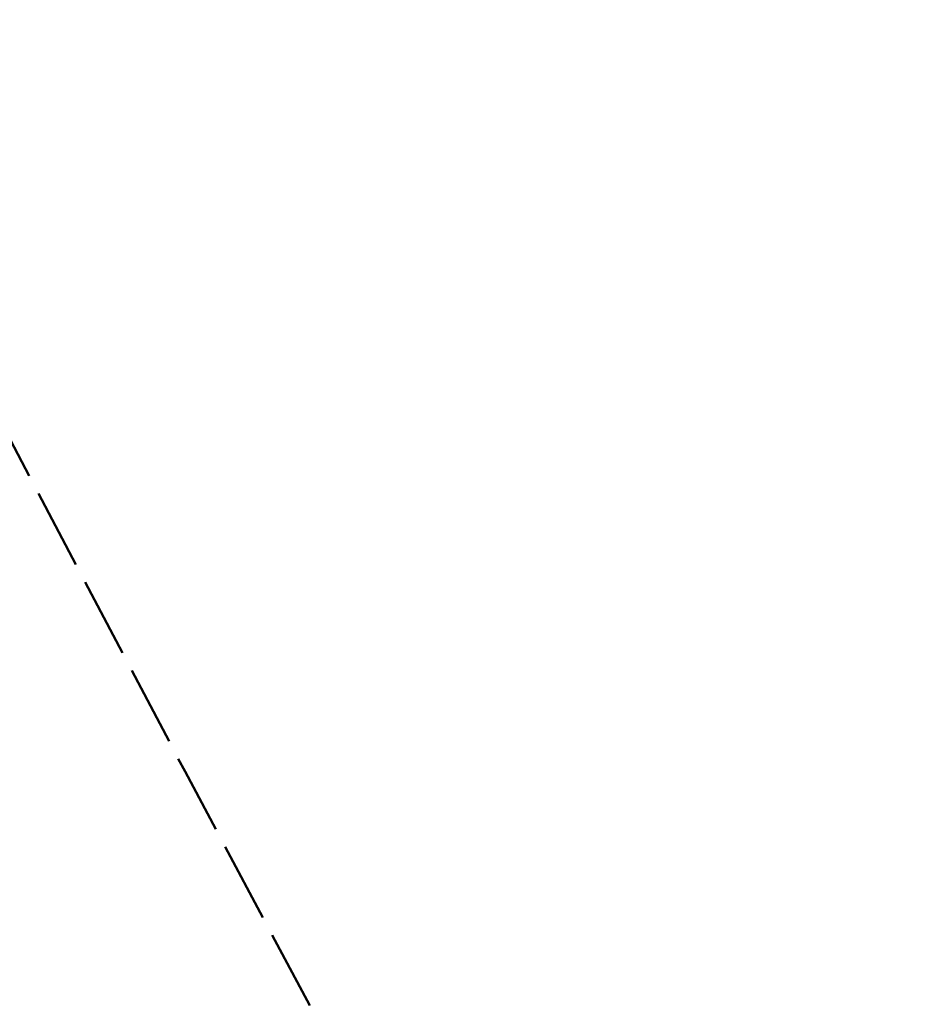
# Model space of a CAD drawing. Header units: metres. Extents: x 7529615 to 7533751, y 5721195 to 5727898.
# Tile 18 of 138: x 7531565 to 7531656, y 5724347 to 5724446. Entities that reach past the tile are written whole.
import ezdxf

# ---------------------------------------------------------------- set-up
doc = ezdxf.new("R2010")
doc.units = ezdxf.units.M
doc.linetypes.add('L_0_09', pattern=[2.5, 2, -0.5])
doc.layers.add('D-hatch-pobocza', color=131, linetype='Continuous')
doc.layers.add('zakres-mdcp', color=7, linetype='L_0_09', lineweight=50, true_color=0xff05ff)

msp = doc.modelspace()

# ---------------------------------------------------------------- hatches: boundary and pattern name
at = {"layer": 'D-hatch-pobocza'}
h = msp.add_hatch(dxfattribs=at)
h.set_pattern_fill('ANSI37', color=256, scale=0.15, style=0)
h.set_pattern_definition([(45, (0, 0), (-0.33675960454, 0.33675960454), []), (135, (0, 0), (-0.33675960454, -0.33675960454), [])])
h.paths.add_polyline_path([(7531607.892, 5724199.075, -0.042427), (7531605.1, 5724203.443), (7531592.615, 5724227.198), (7531571.091, 5724268.227), (7531558.467, 5724292.309), (7531533.23, 5724340.483), (7531517.652, 5724370.198), (7531516.435, 5724369.562), (7531531.9, 5724339.933), (7531557.227, 5724291.659), (7531569.852, 5724267.577), (7531591.376, 5724226.548), (7531608.842, 5724193.313), (7531611.312, 5724194.609)])

# ---------------------------------------------------------------- linework, layer by layer
at = {"layer": 'zakres-mdcp', "color": 202, "lineweight": 50, "ltscale": 4, "flags": 128}
msp.add_lwpolyline([(7531758.716, 5723850.032), (7531728.332, 5723851.794), (7531693.814, 5723894.136), (7531508.569, 5724248.602), (7531193.64, 5724847.394), (7530844.997, 5725516.068), (7530405.871, 5726335.327), (7530096.993, 5726929.301), (7529784.459, 5727520.373), (7529614.644, 5727842.41), (7529717.957, 5727897.667), (7529956.258, 5727449.278), (7530409.857, 5726589.568), (7530617.799, 5726197.499), (7530696.376, 5726240.903), (7530727.021, 5726177.862), (7530650.299, 5726135.481), (7530758.301, 5725929.636), (7531064.675, 5725351.856), (7531385.887, 5724741.515), (7531581.6, 5724370.323), (7531686.001, 5724174.745), (7531797.117, 5723955.134), (7531838.087, 5723957.501), (7531858.457, 5723931.987), (7531819.328, 5723892.549), (7531820.891, 5723857.614), (7531768.235, 5723832.41), (7531758.716, 5723850.032)], dxfattribs=at)

doc.saveas('drawing.dxf')
